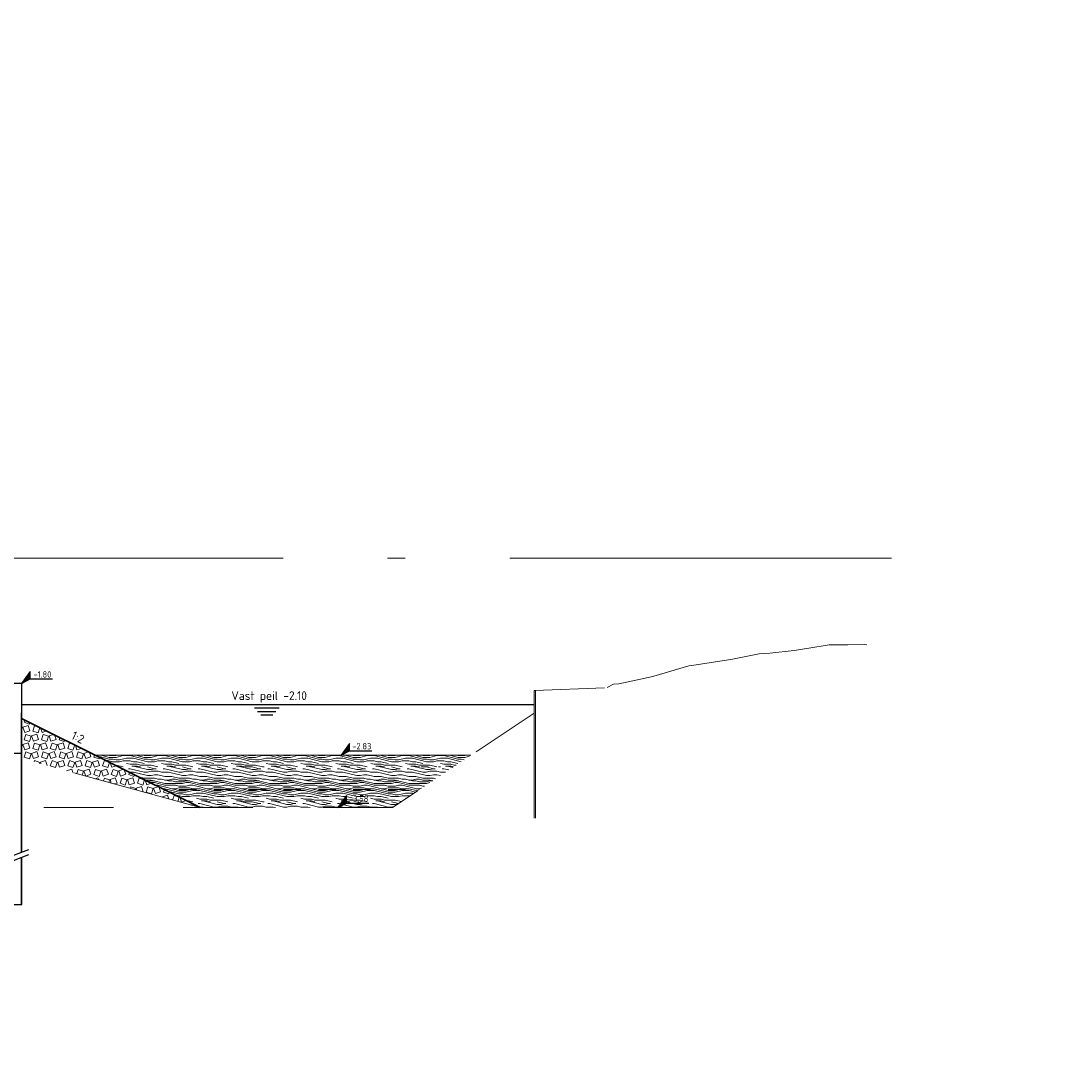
# Model space of a CAD drawing. Header units: metres. Extents: x -1 to 222837, y -2 to 853657.
# Tile 45 of 256: x 111527 to 111542, y 425616 to 425631. Entities that reach past the tile are written whole.
import ezdxf
from ezdxf.enums import TextEntityAlignment as Align

# ---------------------------------------------------------------- set-up
doc = ezdxf.new("R2010")
doc.units = ezdxf.units.M
doc.header["$XCLIPFRAME"] = 0
doc.linetypes.add('1-1', pattern=[20, 10, -10])
doc.linetypes.add('AL-NAP_LIJN', pattern=[15.25, 12, -1.5, 0.25, -1.5])
for name, color, linetype, lineweight in [('A-TXT-T25', 7, 'Continuous', 25), ('B-ALG', 8, 'Continuous', 5), ('B-WE-GW-GROND_SLIB-A', 252, 'Continuous', 18), ('B-WE-GW-MAAIVELD-GD', 93, 'Continuous', 18), ('N-WE-AM-NAP-G', 7, 'AL-NAP_LIJN', 18), ('N-WE-GW-BERM-G', 90, 'Continuous', 35), ('N-WE-GW-VOORBELASTING-G', 90, 'Continuous', 18), ('N-WE-VH-VERHARDING_FUNDERING-A', 7, 'Continuous', 18), ('X-XX-AL-HOOGTELABEL-S', 90, 'Continuous', 25)]:
    doc.layers.add(name, color=color, linetype=linetype, lineweight=lineweight)
for name, color, linetype in [('Omegascherm', 200, 'Continuous'), ('PR-WATER', 140, 'Continuous'), ('PR-WATER @ 0.05', 140, 'Continuous'), ('Stalen buispaal', 210, 'Continuous'), ('X-REF', 7, 'Continuous')]:
    doc.layers.add(name, color=color, linetype=linetype)
doc.styles.add('NLCS-ISO', font='NLCS-ISO.ttf')
doc.styles.add('NLCS-ISO-ANNOTATIEF-T25', font='NLCS-ISO.ttf', dxfattribs={"height": 2.5})
picture_1 = doc.add_image_def('image1.ecw', size_in_pixel=(400001, 250001))
picture_2 = doc.add_image_def('image2.ecw', size_in_pixel=(120000, 80000))

# ---------------------------------------------------------------- blocks, each defined once
blk = doc.blocks.new('DOORSNEDE_WATERLIJN')
at = {"linetype": 'Continuous'}
for p, q in [((-3.51, -1), (3.51, -1)), ((-2.63, -2), (2.62, -2)), ((-1.74, -3), (1.72, -3))]:
    blk.add_line(p, q, dxfattribs=at)
blk = doc.blocks.new('SAL-HOOGTELABEL_01-SO')
for p, q in [((-2.46, 1.31), (-2.46, 3.44)), ((-2.46, 3.44), (0, 0)), ((-2.46, 1.31), (-8.84, 1.31)), ((0, 0), (-2.46, 1.31))]:
    blk.add_line(p, q)
blk.add_solid([(-2.46, 3.44), (-2.46, 1.31), (0, 0)])
at = {"style": 'NLCS-ISO'}
blk.add_attdef('...', text='', height=1.8, dxfattribs=at).set_placement((-5.96, 2.61), align=Align.MIDDLE)
blk = doc.blocks.new('omega 1 m')
at = {"linetype": '1-1', "ltscale": 0.1, "flags": 128}
for points in [[(-0.233, -2.509), (0.099, -2.382)], [(-0.233, -2.582), (0.099, -2.456)]]:
    blk.add_lwpolyline(points, dxfattribs=at)
at = {"layer": 'Omegascherm', "flags": 128}
blk.add_lwpolyline([(0, -0.002), (-0.175, -0.002), (-0.175, -1.002), (0, -1.002)], close=True, dxfattribs=at)
at = {"layer": 'Stalen buispaal', "linetype": '1-1', "ltscale": 0.2}
for p, q in [((-0.14, -0.002), (-0.14, -1.002)), ((-0.134, -0.002), (-0.134, -2.471)), ((-0.006, -2.422), (-0.006, -0.002)), ((-0.134, -2.545), (-0.134, -3.173)), ((-0.006, -3.173), (-0.006, -2.495))]:
    blk.add_line(p, q, dxfattribs=at)
at = {"layer": 'Stalen buispaal'}
for p, q in [((0, -0.002), (-0.14, -0.002)), ((0, -2.419), (0, -0.002)), ((-0.14, -1.002), (-0.14, -2.473)), ((-0.14, -2.547), (-0.14, -3.173)), ((0, -3.173), (0, -2.493)), ((-0.14, -3.173), (0, -3.173))]:
    blk.add_line(p, q, dxfattribs=at)

msp = doc.modelspace()

# ---------------------------------------------------------------- hatches: boundary and pattern name
at = {"layer": 'B-WE-GW-GROND_SLIB-A', "transparency": 33554687}
h = msp.add_hatch(dxfattribs=at)
h.set_pattern_fill('AGW-GROND_SLIB', color=256, style=0, pattern_type=2)
h.set_pattern_definition([(0, (111529.5733, 425619.77955), (0, 0.5), [0.1, -0.15, 0.05, -0.2]), (0, (111529.9233, 425619.79205), (0, 0.5), [0.1, -0.4]), (0, (111529.8733, 425619.81705), (0, 0.5), [0.05, -0.45]), (0, (111529.5983, 425619.82955), (0, 0.5), [0.025, -0.35, 0.025, -0.1]), (0, (111529.7733, 425619.85455), (0, 0.5), [0.1, -0.15, 0.025, -2.25]), (0, (111529.6483, 425619.86705), (0, 0.5), [0.075, -0.425]), (0, (111529.7733, 425619.87955), (0, 0.5), [0.15, -0.35]), (0, (111529.6233, 425619.89205), (0, 0.5), [0.1, -0.4]), (0, (111529.8233, 425630.02955), (0, 0.5), [0.25, -0.25]), (0, (111529.6733, 425619.92955), (0, 0.5), [0.05, -0.15, 0.1, -0.2]), (0, (111530.0233, 425619.94205), (0, 0.5), [0.1, -0.4]), (0, (111529.9233, 425619.95455), (0, 0.5), [0.05, -0.45]), (0, (111529.8233, 425619.96705), (0, 0.5), [0.05, -0.45]), (0, (111529.5733, 425619.97955), (0, 0.5), [0.1, -0.4]), (0, (111529.8233, 425619.99205), (0, 0.5), [0.1, -0.4]), (0, (111529.8233, 425620.01705), (0, 0.5), [0.1, -0.1, 0.1, -0.2]), (0, (111529.7233, 425620.04205), (0, 0.5), [0.05, -0.25, 0.1, -0.1]), (0, (111529.8233, 425620.05455), (0, 0.5), [0.15, -0.35]), (0, (111529.8233, 425620.07955), (0, 0.5), [0.1, -0.4]), (0, (111529.6233, 425620.09205), (0, 0.5), [0.15, -0.2, 0.05, -0.1]), (0, (111529.6233, 425620.11705), (0, 0.5), [0.25, -0.25]), (0, (111529.9233, 425620.12955), (0, 0.5), [0.05, -0.45]), (0, (111529.7733, 425620.14205), (0, 0.5), [0.1, -0.4]), (0, (111529.6733, 425620.15455), (0, 0.5), [0.05, -0.2, 0.05, -0.2]), (0, (111529.6233, 425620.16705), (0, 0.5), [0.05, -0.15, 0.1, -0.2]), (0, (111529.7233, 425620.17955), (0, 0.5), [0.05, -0.25, 0.05, -0.15]), (0, (111529.8233, 425620.19205), (0, 0.5), [0.15, -0.35]), (0, (111529.6233, 425620.21705), (0, 0.5), [0.1, -0.4]), (0, (111529.8733, 425620.22955), (0, 0.5), [0.05, -0.45]), (0, (111529.9733, 425620.24205), (0, 0.5), [0.05, -0.45]), (14.0362, (111529.92332, 425619.81705), (0.5, -2e-11), [0.0515, -2.010053]), (14.0362, (111529.97332, 425619.92955), (0.5, -2e-11), [0.0515, -2.010053]), (14.0362, (111529.92332, 425620.22955), (0.5, -2e-11), [0.0515, -2.010053]), (14.0362, (111529.77332, 425620.04205), (0.5, -2e-11), [0.0515, -2.010053]), (14.0362, (111529.87332, 425620.11705), (0.5, -2e-11), [0.0515, -2.010053]), (14.0362, (111529.92332, 425620.07955), (0.5, -2e-11), [0.0515, -2.010053]), (14.0362, (111529.67332, 425620.16705), (0.5, -2e-11), [0.0515, -2.010053]), (14.0362, (111529.87332, 425620.14205), (0.5, -2e-11), [0.0515, -2.010053]), (14.0362, (111529.97332, 425619.95455), (0.5, -2e-11), [0.103, -1.958553]), (14.0362, (111529.92332, 425619.99205), (0.5, -2e-11), [0.103, -1.958553]), (14.0362, (111529.92332, 425620.01705), (0.5, -2e-11), [0.103, -1.958553]), (165.9638, (111529.77332, 425619.85455), (-0.5, -2e-11), [0.0515, -0.103, 0.0515, -1.855553]), (165.9638, (111529.67332, 425619.92955), (-0.5, -2e-11), [0.0515, -2.010053]), (165.9638, (111529.67332, 425620.15455), (-0.5, -2e-11), [0.103, -1.958553]), (194.0362, (111529.92332, 425619.79205), (-0.5, 2e-11), [0.0515, -2.010053]), (345.9638, (111530.02332, 425619.79205), (0.5, 2e-11), [0.0515, -2.010053]), (345.9638, (111529.87332, 425619.96705), (0.5, 2e-11), [0.0515, -2.010053]), (345.9638, (111529.97332, 425620.05455), (0.5, 2e-11), [0.0515, -2.010053]), (345.9638, (111529.77332, 425620.09205), (0.5, 2e-11), [0.0515, -2.010053]), (345.9638, (111529.72332, 425620.15455), (0.5, 2e-11), [0.0515, -2.010053]), (345.9638, (111529.77332, 425620.17955), (0.5, 2e-11), [0.0515, -2.010053]), (345.9638, (111529.77332, 425620.09205), (0.5, 2e-11), [0.0515, -2.010053]), (345.9638, (111529.92332, 425620.16705), (0.5, 2e-11), [0.206, -1.855553]), (345.9638, (111529.62332, 425619.82955), (0.5, 2e-11), [0.206, -1.855553]), (345.9638, (111529.67332, 425619.86705), (0.5, 2e-11), [0.206, -1.855553]), (345.9638, (111529.72332, 425619.89205), (0.5, 2e-11), [0.0515, -0.103, 0.103, -1.804053]), (345.9638, (111529.72332, 425619.92955), (0.5, 2e-11), [0.103, -0.103, 0.103, -1.752553]), (345.9638, (111529.67332, 425619.97955), (0.5, 2e-11), [0.206, -1.855553]), (345.9638, (111529.62332, 425620.01705), (0.5, 2e-11), [0.206, -1.855553]), (345.9638, (111529.62332, 425620.04205), (0.5, 2e-11), [0.206, -1.855553]), (345.9638, (111529.97332, 425620.19205), (0.5, 2e-11), [0.0515, -2.010053]), (345.9638, (111530.02332, 425620.24205), (0.5, 1e-07), [0.103, -1.958553]), (345.9638, (111529.72332, 425620.21705), (0.5, 1e-07), [0.103, -1.958553]), (345.9638, (111529.67332, 425619.77955), (0.5, 9e-09), [0.206, -1.855553]), (345.9638, (111529.97332, 425620.12955), (0.5, 9e-09), [0.1545, -1.907053]), (345.9638, (111530.02332, 425620.09205), (0.5, 9e-09), [0.309, -1.752553])])
h.paths.add_polyline_path([(111527.6262, 425620.0215), (111529.1262, 425619.2715), (111531.8855, 425619.2715), (111533.0105, 425620.0215)])
at = {"layer": 'N-WE-VH-VERHARDING_FUNDERING-A', "transparency": 33554687}
h = msp.add_hatch(dxfattribs=at)
h.set_pattern_fill('AVH-FUNDERING_GRANULAAT_LAVA', color=256, style=0, pattern_type=2)
h.set_pattern_definition([(18.43495, (-0.7375, 16.357194), (0.125000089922, 0.125000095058), [0.079057, -0.079057, 0.079057, -0.158114]), (71.56505, (-0.7375, 16.432194), (5.136e-09, 0.25000018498), [0.079057, -0.158114, 0.079057, -0.079057]), (108.43495, (-0.7625, 16.432194), (-0.125000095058, 0.125000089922), [0.079057, -0.158114, 0.079057, -0.079057]), (161.56505, (-0.7625, 16.357194), (-0.25000018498, 5.136e-09), [0.079057, -0.079057, 0.079057, -0.158114])])
h.paths.add_polyline_path([(111526.5718, 425620.4074), (111526.5718, 425619.9758), (111529.1262, 425619.2715), (111526.5718, 425620.5487)])

# ---------------------------------------------------------------- linework, layer by layer
at = {"layer": 'B-ALG', "flags": 128}
msp.add_lwpolyline([(111533.9377, 425619.1218), (111533.9377, 425620.9507), (111533.9177, 425620.9507), (111533.9177, 425619.1218)], dxfattribs=at)
at = {"layer": 'B-WE-GW-GROND_SLIB-A', "flags": 128}
msp.add_lwpolyline([(111527.6262, 425620.0215), (111533.0105, 425620.0215)], dxfattribs=at)
msp.add_lwpolyline([(111527.6262, 425620.0215), (111533.0105, 425620.0215)], dxfattribs=at)
at = {"layer": 'B-WE-GW-MAAIVELD-GD', "color": 93, "linetype": 'Continuous', "lineweight": 18}
msp.add_lwpolyline([(111534.9659, 425620.992), (111535.0591, 425621.0421), (111535.1344, 425621.0447), (111535.6188, 425621.1508), (111535.637, 425621.1562), (111535.7974, 425621.2023), (111536.1396, 425621.3033), (111536.1785, 425621.3113), (111536.6422, 425621.3802), (111536.7382, 425621.3956), (111537.1448, 425621.4761), (111537.298, 425621.4878), (111537.6474, 425621.5239), (111537.8577, 425621.5587), (111538.15, 425621.6043), (111538.4174, 425621.6045), (111538.6526, 425621.6098), (111538.6916, 425621.6047)], dxfattribs=at)
at = {"layer": 'B-WE-GW-MAAIVELD-GD', "color": 93, "linetype": '1-1', "lineweight": 18, "ltscale": 0.1}
msp.add_lwpolyline([(111533.9277, 425620.9507), (111534.9659, 425620.992)], dxfattribs=at)
at = {"layer": 'B-WE-GW-MAAIVELD-GD', "color": 93, "linetype": '1-1', "lineweight": 18, "ltscale": 0.1, "transparency": 33554534}
msp.add_lwpolyline([(111533.9177, 425620.6263), (111531.8855, 425619.2715), (111526.0752, 425619.2715), (111523.8484, 425620.756)], dxfattribs=at)
at = {"layer": 'N-WE-AM-NAP-G'}
msp.add_line((111503.0677, 425622.8515), (111539.0444, 425622.8515), dxfattribs=at)
at = {"layer": 'N-WE-GW-BERM-G', "flags": 128}
msp.add_lwpolyline([(111529.1262, 425619.2715), (111526.5662, 425620.5515)], dxfattribs=at)
at = {"layer": 'N-WE-GW-VOORBELASTING-G', "linetype": '1-1', "ltscale": 0.2, "flags": 128}
msp.add_lwpolyline([(111521.3289, 425621.7332), (111521.3289, 425622.3515), (111522.3289, 425622.3515), (111523.9244, 425621.302), (111524.5496, 425621.3022), (111525.5511, 425620.9815), (111526.5511, 425620.9815), (111526.5511, 425619.9815), (111529.1262, 425619.2715)], dxfattribs=at)
at = {"layer": 'PR-WATER', "flags": 128}
msp.add_lwpolyline([(111526.5718, 425620.7515), (111533.9177, 425620.7515)], dxfattribs=at)

# ---------------------------------------------------------------- block references
at = {"layer": 'Omegascherm'}
msp.add_blockref('omega 1 m', (111526.5718, 425621.0534), dxfattribs=at)
at = {"layer": 'PR-WATER @ 0.05', "xscale": 0.05, "yscale": 0.05, "zscale": 0.05}
msp.add_blockref('DOORSNEDE_WATERLIJN', (111530.0843, 425620.7515), dxfattribs=at)
at = {"layer": 'X-XX-AL-HOOGTELABEL-S'}
ref = msp.add_blockref('SAL-HOOGTELABEL_01-SO', (111526.568, 425621.0515), dxfattribs=dict(at, xscale=-0.05, yscale=0.05))
ref.add_attrib('...', '-1.80', dxfattribs={"layer": '0', "height": 0.09, "style": 'NLCS-ISO'}).set_placement((111526.8659, 425621.1818), align=Align.MIDDLE)
ref = msp.add_blockref('SAL-HOOGTELABEL_01-SO', (111531.149, 425620.0215), dxfattribs=dict(at, xscale=-0.05, yscale=0.05))
ref.add_attrib('...', '-2.83', dxfattribs={"layer": '0', "height": 0.09, "style": 'NLCS-ISO'}).set_placement((111531.4468, 425620.1518), align=Align.MIDDLE)
ref = msp.add_blockref('SAL-HOOGTELABEL_01-SO', (111531.1042, 425619.2715), dxfattribs=dict(at, xscale=-0.05, yscale=0.05))
ref.add_attrib('...', '-3.58', dxfattribs={"layer": '0', "height": 0.09, "style": 'NLCS-ISO'}).set_placement((111531.4021, 425619.4018), align=Align.MIDDLE)

# ---------------------------------------------------------------- texts
at = {"layer": 'A-TXT-T25', "insert": (111530.6598, 425620.9402), "char_height": 0.125, "width": 2.236067, "attachment_point": 3, "style": 'NLCS-ISO-ANNOTATIEF-T25'}
msp.add_mtext('Vast peil -2.10', dxfattribs=at)
at = {"layer": 'A-TXT-T25', "insert": (111527.3223, 425620.3749), "char_height": 0.125, "width": 2.236067, "attachment_point": 1, "rotation": 333.52554, "style": 'NLCS-ISO-ANNOTATIEF-T25'}
msp.add_mtext('1:2', dxfattribs=at)

# ---------------------------------------------------------------- pictures from other files: only their frames are drawn
at = {"layer": 'X-REF'}
image = msp.add_image(picture_1, insert=(100000.0001, 424999.9001), size_in_units=(40000, 25000.0375), dxfattribs=at)
image.set_boundary_path([(93497.8255, 208977.5368), (156894.5073, 250000.5)])
image = msp.add_image(picture_2, insert=(109499.5231, 424999.9595), size_in_units=(6001.8618, 4001.2412), dxfattribs=at)
image.dxf.flags = 7

doc.saveas('drawing.dxf')
